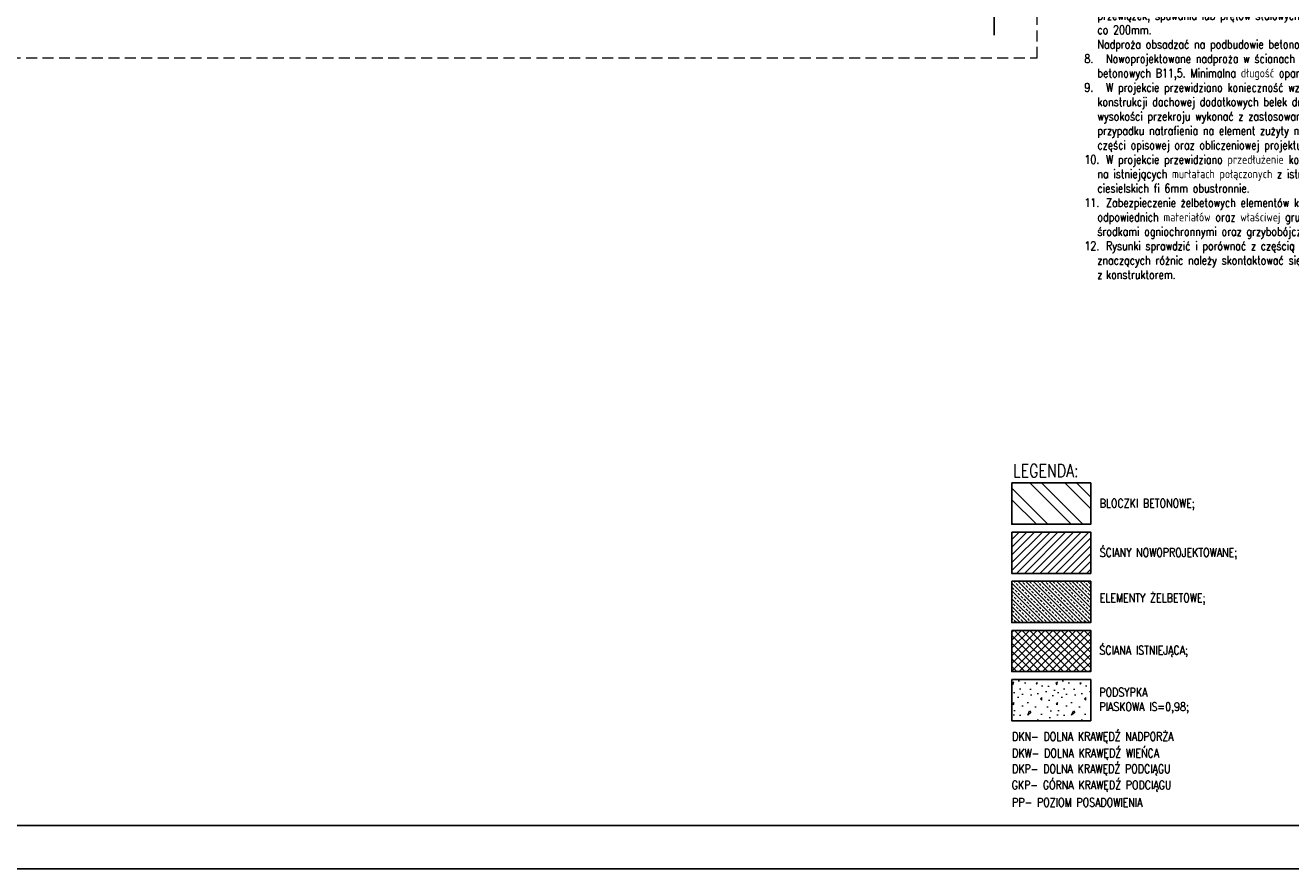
# Model space of a CAD drawing. Header units: millimetres. Extents: x 11984 to 50512, y -26688 to 13952.
# Tile 71 of 85: x 27287 to 28752, y 8761 to 9737. Entities that reach past the tile are written whole.
import ezdxf

# ---------------------------------------------------------------- set-up
doc = ezdxf.new("R2010")
doc.units = ezdxf.units.MM
doc.header["$MEASUREMENT"] = 0
doc.linetypes.add('HIDDEN', pattern=[9.525, 6.35, -3.175])
doc.layers.add('e-cad_opisy', color=7, linetype='Continuous')
doc.layers.add('e-cad_wypelnienia', color=254, linetype='Continuous')
for name, color, linetype, lineweight in [('e-cad_wymiary', 5, 'Continuous', 9), ('k-kreskowanie', 252, 'Continuous', 9), ('k-widok', 1, 'Continuous', 20)]:
    doc.layers.add(name, color=color, linetype=linetype, lineweight=lineweight)
doc.styles.add('e-cad_1', font='simplex.shx', dxfattribs={"width": 0.8})

msp = doc.modelspace()

# ---------------------------------------------------------------- hatches: boundary and pattern name
at = {"layer": 'k-kreskowanie'}
h = msp.add_hatch(dxfattribs=at)
h.set_pattern_fill('ANSI32', color=256, scale=3, angle=90, style=0)
h.set_pattern_definition([(135, (28373.457, -11648.78), (-20.205576, -20.205576), []), (135, (28373.457, -11635.31), (-20.205576, -20.205576), [])])
h.paths.add_polyline_path([(28520.49, 9207.55), (28429.11, 9207.55), (28429.11, 9159.78), (28520.49, 9159.78)])
h = msp.add_hatch(dxfattribs=at)
h.set_pattern_fill('ANSI31', color=256, scale=2, angle=360, style=0)
h.set_pattern_definition([(45, (28373.457, -11648.78), (-4.490128, 4.490128), [])])
h.paths.add_polyline_path([(28520.49, 9150.67), (28429.11, 9150.67), (28429.11, 9102.9), (28520.49, 9102.9)])
h = msp.add_hatch(dxfattribs=at)
h.set_pattern_fill('ANSI33', color=256, angle=90, style=0)
h.set_pattern_definition([(135, (28579.953, -11354.647), (-4.490128, -4.490128), []), (135, (28579.953, -11350.1566), (-4.490128, -4.490128), [3.175, -1.5875])])
h.paths.add_polyline_path([(28520.49, 9093.78), (28429.11, 9093.78), (28429.11, 9046.01), (28520.49, 9046.01)])
h = msp.add_hatch(dxfattribs=at)
h.set_pattern_fill('ANSI37', color=256, scale=2, style=0)
h.set_pattern_definition([(45, (28373.457, -11648.78), (-4.490128, 4.490128), []), (135, (28373.457, -11648.78), (-4.490128, -4.490128), [])])
h.paths.add_polyline_path([(28520.49, 9036.9), (28429.11, 9036.9), (28429.11, 8989.13), (28520.49, 8989.13)])
h = msp.add_hatch(dxfattribs=at)
h.set_pattern_fill('CONC', color=256, scale=2, angle=90, style=0)
h.set_pattern_definition([(90, (28034.985, -11712.494), (-50.8, 7e-14), [0, -50.8]), (90, (28052.765, -11711.986), (-50.8, 7e-14), [0, -50.8]), (90, (28025.333, -11710.46), (-50.8, 7e-14), [0, -50.8]), (68.1986, (28041.081, -11736.878), (50.7999955, 152.400014), [5.47131, -268.09507]), (306.8699, (28043.113, -11731.798), (-101.6000063, 152.399996), [2.54, -251.46]), (220.6013, (28044.637, -11733.8303), (304.7999501, 254.0000214), [4.6835, -463.66933]), (296.5651, (28050.733, -11750.594), (50.800067, -50.799957), [1.13594, -112.45632]), (56.3099, (28051.241, -11751.61), (50.800068, 101.599978), [1.83164, -181.3304]), (198.4349, (28052.257, -11750.086), (-101.600022, -50.799919), [1.60645, -159.03727]), (315, (28055.813, -11718.082), (50.800016, -6e-14), [2.15524, -69.68678]), (90, (28057.337, -11719.606), (-50.8, 50.8), [3.048, -47.752]), (225, (28057.337, -11716.56), (-7e-14, -50.800016), [2.15524, -69.68678]), (341.5651, (28023.301, -11724.178), (-101.600022, 50.799919), [1.60645, -159.03727]), (90, (28024.825, -11724.686), (-50.8, 50.8), [2.54, -48.26]), (233.1301, (28024.825, -11722.146), (-101.6000063, -152.399996), [2.54, -251.46]), (303.6901, (28022.793, -11751.102), (-50.800068, 101.599978), [1.83164, -181.3304]), (71.5651, (28023.809, -11752.626), (-50.799919, -101.600022), [3.2129, -157.43083]), (216.8699, (28024.825, -11749.578), (152.399996, 101.6000063), [2.54, -251.46]), (90, (28024.825, -11736.37), (-50.8, 7e-14), [0, -50.8]), (90, (28038.033, -11750.086), (-50.8, 7e-14), [0, -50.8]), (90, (28056.83, -11735.86), (-50.8, 7e-14), [0, -50.8]), (90, (28041.08, -11722.146), (-50.8, 7e-14), [0, -50.8]), (90, (28032.445, -11736.88), (-50.8, 7e-14), [0, -50.8]), (90, (28030.92, -11748.054), (-50.8, 7e-14), [0, -50.8]), (90, (28033.97, -11743.48), (-50.8, 7e-14), [0, -50.8]), (90, (28046.16, -11745.514), (-50.8, 7e-14), [0, -50.8]), (90, (28044.13, -11757.706), (-50.8, 7e-14), [0, -50.8]), (90, (28032.445, -11757.2), (-50.8, 7e-14), [0, -50.8]), (90, (28021.27, -11758.72), (-50.8, 7e-14), [0, -50.8]), (90, (28019.237, -11742.974), (-50.8, 7e-14), [0, -50.8]), (90, (28017.205, -11731.8), (-50.8, 7e-14), [0, -50.8]), (90, (28019.237, -11714.02), (-50.8, 7e-14), [0, -50.8]), (90, (28034.985, -11726.21), (-50.8, 7e-14), [0, -50.8]), (90, (28025.84, -11731.29), (-50.8, 7e-14), [0, -50.8]), (90, (28050.225, -11727.226), (-50.8, 7e-14), [0, -50.8]), (90, (28052.765, -11742.466), (-50.8, 7e-14), [0, -50.8]), (90, (28063.94, -11727.226), (-50.8, 7e-14), [0, -50.8]), (90, (28060.893, -11743.99), (-50.8, 7e-14), [0, -50.8]), (90, (28062.417, -11760.246), (-50.8, 7e-14), [0, -50.8]), (90, (28064.957, -11754.15), (-50.8, 7e-14), [0, -50.8]), (90, (28057.845, -11753.64), (-50.8, 7e-14), [0, -50.8]), (90, (28065.973, -11719.606), (-50.8, 7e-14), [0, -50.8]), (90, (28045.145, -11713.51), (-50.8, 7e-14), [0, -50.8]), (90, (28029.905, -11716.05), (-50.8, 7e-14), [0, -50.8]), (90, (28066.48, -11739.42), (-50.8, 7e-14), [0, -50.8])])
h.paths.add_polyline_path([(28520.49, 8980.01), (28429.11, 8980.01), (28429.11, 8932.25), (28520.49, 8932.25)])

# ---------------------------------------------------------------- linework, layer by layer
at = {"layer": 'e-cad_wymiary', "linetype": 'HIDDEN', "ltscale": 2, "const_width": 2}
msp.add_lwpolyline([(28408.6, 11391.35), (28408.6, 9725.88)], dxfattribs=at)
at = {"layer": 'e-cad_wypelnienia'}
for points in [[(25109.96, 8761.05), (29314.96, 8761.05), (29314.96, 11731.05), (25109.96, 11731.05)], [(25209.96, 8811.05), (29264.96, 8811.05), (29264.96, 11681.05), (25209.96, 11681.05)], [(28429.11, 9207.55), (28520.49, 9207.55), (28520.49, 9159.78), (28429.11, 9159.78)], [(28429.11, 9150.67), (28520.49, 9150.67), (28520.49, 9102.9), (28429.11, 9102.9)], [(28429.11, 9093.78), (28520.49, 9093.78), (28520.49, 9046.01), (28429.11, 9046.01)], [(28429.11, 9036.9), (28520.49, 9036.9), (28520.49, 8989.13), (28429.11, 8989.13)], [(28429.11, 8980.01), (28520.49, 8980.01), (28520.49, 8932.25), (28429.11, 8932.25)]]:
    msp.add_lwpolyline(points, close=True, dxfattribs=at)
at = {"layer": 'k-widok', "color": 4, "linetype": 'HIDDEN', "ltscale": 2}
msp.add_lwpolyline([(25383.3, 11408.7), (25383.3, 9699.58), (28458.44, 9699.58), (28458.44, 11414.5), (27622.37, 11414.5), (27622.37, 10874.32), (26219.37, 10874.32), (26219.37, 11408.7), (25383.3, 11408.7)], dxfattribs=at)

# ---------------------------------------------------------------- texts
at = {"layer": 'e-cad_opisy', "insert": (28498.17, 9987.1), "char_height": 10, "width": 710.8641, "attachment_point": 1, "style": 'e-cad_1'}
msp.add_mtext('{\\H2.00000x;UWAGI:}\\P\\pi-15,l30;1.^INowoprojektowaną posadzkę wykonać gr. min 10cm z zastosowaniem betony min B30 - C25/30 zbrojonego zbrojeniem rozproszonym polipropylenowym w ilości około 1kg/m3. \\P\\pi0,l30;Alternatywnie włókna polipropylenowe można zastąpić siatką stalową do wylewek betonowych. \\P\\pi-15,l30;2.^IW miejscu ścian działowych zastosować pogrubienie posadzki betonowej do gr. 20cm.\\P\\pi-15,l30;3.^IW miejscu lokalizacji ściany segmentowej do wydzielenia pomieszczeń wykonać pogrubienie posadzki do 30cm zbrojonej 4 prętami fi 12mm strzemiona fi 6mm co 20cm. Wzmocnienie połączyć w sposób trwały z pozostałą częścią posadzki. Całość wykonać zgodnie z szczegółem w części rysunkowej. \\P\\pi-15,l30;4.^INa konstrukcję zastosować B30 (C25/30) - elementy poniżej poziomu gruntu.\\P\\pi-15,l30;5.^IStal - A-IIIN (RB500W, BST500S, B500SP, 20G2VY-B);\\P\\pi-15,l30;6.^IOtulina zbrojenia: - elementy stykające się z gruntem - 5cm.\\P\\pi-15,l30;7.^INowoprojektowana nadproża w istniejących ścianach nośnych zaprojektowano jako stalowe z zastosowaniem belek gorąco walcowanych U200 (ceownik zwykły) z stali S235. Całość połączyć ze sobą za pośrednictwem przewiązek, spawania lub prętów stalowych fi 20mm mocowanych przez środnik skręcanych śrubami w rozstawie co 200mm.\\P\\pi0,l30;Nadproża obsadzać na podbudowie betonowej gr. min 10cm. \\P\\pi-15,l30;8.^INowoprojektowane nadproża w ścianach działowych wykonać z zastosowaniem prefabrykowanych elementów betonowych B11,5. Minimalna długość oparcia 15cm. \\P\\pi-15,l30;9.^IW projekcie przewidziano konieczność wzmocnienia konstrukcji dachowej przez nabicie na istniejące elementy konstrukcji dachowej dodatkowych belek drewnianych zwiększających efektywną wysokość przekroju. Zwiększenie wysokości przekroju wykonać z zastosowaniem wkrętów ciesielskich fi 8mm w rozstawie max co 20cm. W przypadku natrafienia na element zużyty należy go podać wymianie zgodnie z gabarytami przedstawionym w części opisowej oraz obliczeniowej projektu technicznego. \\P\\pi-15,l30;10.^IW projekcie przewidziano przedłużenie konstrukcji dachowej z zastosowaniem elementów drewnianych opartych na istniejących murłatach połączonych z istniejącymi elementami drewnianymi z zastosowaniem wkrętów ciesielskich fi 6mm obustronnie. \\P\\pi-15,l30;11.^IZabezpieczenie żelbetowych elementów konstrukcji uwzględniono w projekcie poprzez zastosowanie odpowiednich materiałów oraz właściwej grubości otuliny zbrojenia. Drewno zabezpieczyć przez malowanie środkami ogniochronnymi oraz grzybobójczymi np. Fobos. \\P\\pi-15,l30;12.^IRysunki sprawdzić i porównać z częścią architektoniczną oraz ze stanem rzeczywistym. W przypadku znaczących różnic należy skontaktować się z\xa0projektantem. Wszelkie zmiany w konstrukcji należy konsultować z\xa0konstruktorem.', dxfattribs=at)
at = {"layer": 'e-cad_opisy', "width": 270.9243, "attachment_point": 1, "rotation": 0, "style": 'e-cad_1'}
for s, insert, char_height in [('LEGENDA:', (28430.71, 9229.14), 15), ('BLOCZKI BETONOWE;', (28530.81, 9189.02), 10), ('ŚCIANY NOWOPROJEKTOWANE;', (28530.81, 9132.14), 10), ('ELEMENTY ŻELBETOWE;', (28530.81, 9079.51), 10), ('ŚCIANA ISTNIEJĄCA;', (28530.46, 9018.93), 10), ('PODSYPKA \\PPIASKOWA IS=0,98;', (28530.46, 8970.28), 10), ('DKN- DOLNA KRAWĘDŹ NADPORŻA', (28429.48, 8919.06), 10), ('DKW- DOLNA KRAWĘDŹ WIEŃCA', (28429.48, 8899.77), 10), ('DKP- DOLNA KRAWĘDŹ PODCIĄGU', (28429.48, 8881.67), 10), ('GKP- GÓRNA KRAWĘDŹ PODCIĄGU', (28429.03, 8862.94), 10), ('PP- POZIOM POSADOWIENIA', (28429.48, 8842.84), 10)]:
    msp.add_mtext(s, dxfattribs=dict(at, insert=insert, char_height=char_height))

doc.saveas('drawing.dxf')
